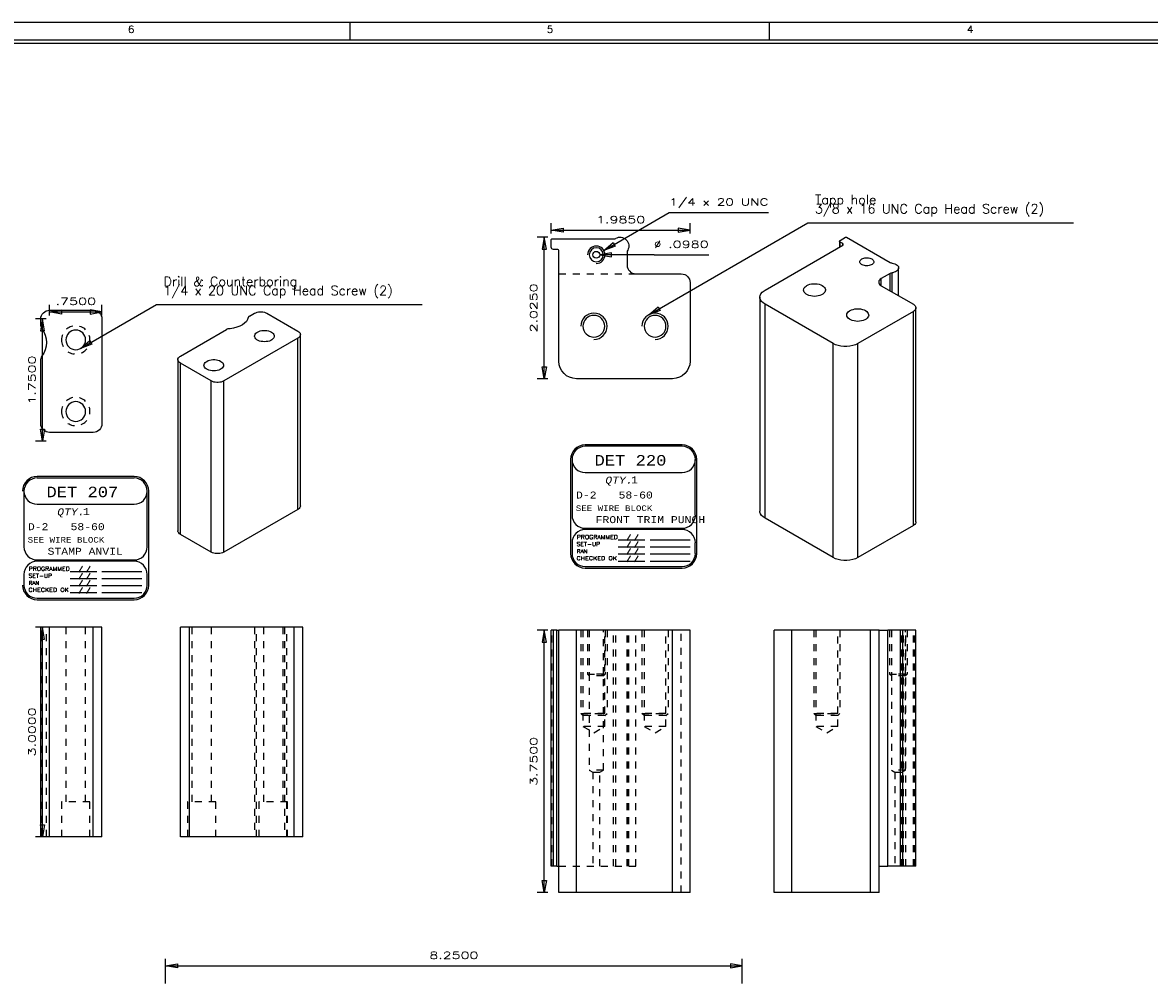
# Model space of a CAD drawing. Header units: inches. Extents: x 3 to 289, y 4 to 291.
# Tile 118 of 256: x 77 to 94, y 115 to 128. Entities that reach past the tile are written whole.
import ezdxf
from ezdxf.enums import TextEntityAlignment as Align

# ---------------------------------------------------------------- set-up
doc = ezdxf.new("R2010")
doc.units = ezdxf.units.IN
doc.header["$LTSCALE"] = 0.5
doc.header["$MEASUREMENT"] = 0
doc.linetypes.add('HIDDEN', pattern=[0.225, 0.15, -0.075])
for name, color, linetype in [('DST', 7, 'Continuous'), ('MFB', 7, 'Continuous'), ('PLOTVIEW1', 7, 'Continuous')]:
    doc.layers.add(name, color=color, linetype=linetype)
doc.styles.add('VERO0-Simplex', font='simplex_.ttf')
doc.styles.add('VERO2-Courier New', font='cour.ttf')
doc.styles.add('VERO3-RomanS', font='romans__.ttf')
doc.styles.add('VERO5-RomanD', font='romand__.ttf')
doc.styles.add('VERO8-Courier New', font='couri.ttf')

# ---------------------------------------------------------------- blocks, each defined once
blk = doc.blocks.new('ArrowheadClosed')
at = {"color": 0}
for p, q in [((0, 0), (-1, 0.176)), ((-1, 0.176), (-1, -0.176)), ((-1, -0.176), (0, 0))]:
    blk.add_line(p, q, dxfattribs=at)

msp = doc.modelspace()

# ---------------------------------------------------------------- linework, layer by layer
at = {"layer": 'DST', "color": 56, "linetype": 'Continuous'}
for p, q in [((85.056, 125.469), (85.056, 125.619)), ((87.041, 125.469), (87.041, 125.619)), ((85.056, 125.519), (87.041, 125.519)), ((85.006, 125.419), (84.856, 125.419)), ((84.956, 123.394), (84.956, 125.419)), ((77.879, 124.299), (77.879, 124.449)), ((77.879, 124.349), (78.629, 124.349)), ((78.629, 124.299), (78.629, 124.449)), ((77.829, 124.249), (77.679, 124.249)), ((77.779, 122.499), (77.779, 124.249)), ((85.006, 123.394), (84.856, 123.394)), ((77.829, 122.499), (77.679, 122.499)), ((77.829, 119.839), (77.679, 119.839)), ((77.779, 116.839), (77.779, 119.839)), ((85.006, 119.793), (84.856, 119.793)), ((84.956, 116.043), (84.956, 119.793)), ((77.829, 116.839), (77.679, 116.839)), ((85.006, 116.043), (84.856, 116.043))]:
    msp.add_line(p, q, dxfattribs=at)
at = {"layer": 'DST', "color": 9, "linetype": 'Continuous'}
for p, q in [((85.056, 125.274), (85.056, 125.384)), ((85.066, 125.394), (85.948, 125.394)), ((88.114, 124.662), (89.225, 125.303)), ((89.18, 125.36), (89.181, 125.363)), ((89.18, 125.36), (89.18, 125.277)), ((89.181, 125.359), (89.18, 125.36)), ((89.181, 125.363), (89.182, 125.366)), ((89.181, 125.356), (89.181, 125.359)), ((89.183, 125.353), (89.181, 125.356)), ((89.182, 125.366), (89.184, 125.369)), ((89.186, 125.35), (89.183, 125.353)), ((89.184, 125.369), (89.187, 125.371)), ((89.189, 125.348), (89.186, 125.35)), ((89.187, 125.371), (89.189, 125.372)), ((89.189, 125.372), (89.267, 125.417)), ((89.225, 125.327), (89.189, 125.348)), ((89.226, 125.326), (89.225, 125.327)), ((89.225, 125.303), (89.228, 125.305)), ((89.229, 125.324), (89.226, 125.326)), ((89.228, 125.305), (89.231, 125.308)), ((89.232, 125.321), (89.229, 125.324)), ((89.231, 125.308), (89.232, 125.311)), ((89.233, 125.318), (89.232, 125.321)), ((89.232, 125.311), (89.233, 125.314)), ((89.233, 125.315), (89.233, 125.318)), ((89.233, 125.314), (89.233, 125.315)), ((89.267, 125.417), (89.268, 125.418)), ((89.268, 125.418), (89.27, 125.418)), ((89.27, 125.418), (89.271, 125.419)), ((89.271, 125.419), (89.273, 125.419)), ((89.273, 125.419), (89.275, 125.419)), ((89.275, 125.419), (89.277, 125.419)), ((89.277, 125.419), (89.278, 125.418)), ((89.278, 125.418), (89.28, 125.418)), ((89.28, 125.418), (89.281, 125.417)), ((89.281, 125.417), (89.904, 125.057)), ((85.136, 125.244), (85.086, 125.244)), ((85.166, 123.644), (85.166, 125.214)), ((86.141, 125.2), (86.141, 125.019)), ((89.483, 125.095), (89.493, 125.103)), ((89.493, 125.103), (89.499, 125.107)), ((89.499, 125.107), (89.512, 125.113)), ((89.512, 125.113), (89.527, 125.118)), ((89.527, 125.118), (89.544, 125.122)), ((89.544, 125.122), (89.561, 125.124)), ((89.561, 125.124), (89.578, 125.124)), ((89.578, 125.124), (89.596, 125.122)), ((89.596, 125.122), (89.612, 125.118)), ((89.612, 125.118), (89.627, 125.113)), ((89.627, 125.113), (89.641, 125.107)), ((89.641, 125.107), (89.652, 125.099)), ((89.652, 125.099), (89.661, 125.09)), ((89.469, 125.066), (89.471, 125.076)), ((89.471, 125.056), (89.469, 125.066)), ((89.471, 125.076), (89.475, 125.086)), ((89.475, 125.046), (89.471, 125.056)), ((89.475, 125.086), (89.483, 125.095)), ((89.483, 125.037), (89.475, 125.046)), ((89.493, 125.029), (89.483, 125.037)), ((89.505, 125.021), (89.493, 125.029)), ((89.519, 125.016), (89.505, 125.021)), ((89.535, 125.011), (89.519, 125.016)), ((89.552, 125.009), (89.535, 125.011)), ((89.57, 125.008), (89.552, 125.009)), ((89.587, 125.009), (89.57, 125.008)), ((89.604, 125.011), (89.587, 125.009)), ((89.62, 125.016), (89.604, 125.011)), ((89.634, 125.021), (89.62, 125.016)), ((89.647, 125.029), (89.634, 125.021)), ((89.657, 125.037), (89.647, 125.029)), ((89.664, 125.046), (89.657, 125.037)), ((89.661, 125.09), (89.667, 125.081)), ((89.669, 125.056), (89.664, 125.046)), ((89.667, 125.081), (89.67, 125.071)), ((89.67, 125.066), (89.669, 125.056)), ((89.67, 125.071), (89.67, 125.066)), ((89.904, 125.057), (89.913, 125.053)), ((89.913, 125.053), (89.922, 125.05)), ((89.922, 125.05), (89.932, 125.048)), ((89.932, 125.048), (89.953, 125.044)), ((89.953, 125.044), (89.972, 125.037)), ((89.972, 125.037), (89.988, 125.029)), ((89.988, 125.029), (90.002, 125.02)), ((90.008, 124.942), (89.996, 124.932)), ((90.002, 125.02), (90.013, 125.009)), ((90.017, 124.954), (90.008, 124.942)), ((90.013, 125.009), (90.021, 124.997)), ((90.023, 124.966), (90.017, 124.954)), ((90.021, 124.997), (90.024, 124.985)), ((90.025, 124.978), (90.023, 124.966)), ((90.024, 124.985), (90.025, 124.978)), ((90.025, 124.58), (90.025, 124.978)), ((86.266, 124.894), (86.916, 124.894)), ((89.744, 124.793), (89.74, 124.78)), ((89.74, 124.78), (89.74, 124.774)), ((89.751, 124.805), (89.744, 124.793)), ((89.762, 124.816), (89.751, 124.805)), ((89.776, 124.825), (89.762, 124.816)), ((89.904, 124.899), (89.776, 124.825)), ((89.913, 124.903), (89.904, 124.899)), ((89.922, 124.906), (89.913, 124.903)), ((89.932, 124.909), (89.922, 124.906)), ((89.943, 124.91), (89.932, 124.909)), ((89.962, 124.916), (89.943, 124.91)), ((89.98, 124.923), (89.962, 124.916)), ((89.996, 124.932), (89.98, 124.923)), ((87.041, 124.769), (87.041, 123.644)), ((88.056, 124.609), (88.075, 124.632)), ((88.075, 124.632), (88.1, 124.653)), ((88.1, 124.653), (88.114, 124.662)), ((88.665, 124.662), (88.668, 124.678)), ((88.668, 124.646), (88.665, 124.662)), ((88.668, 124.678), (88.675, 124.693)), ((88.675, 124.631), (88.668, 124.646)), ((88.675, 124.693), (88.686, 124.707)), ((88.686, 124.617), (88.675, 124.631)), ((88.686, 124.707), (88.702, 124.72)), ((88.702, 124.604), (88.686, 124.617)), ((88.702, 124.72), (88.711, 124.726)), ((88.711, 124.726), (88.732, 124.736)), ((88.732, 124.736), (88.756, 124.744)), ((88.756, 124.744), (88.781, 124.749)), ((88.781, 124.749), (88.808, 124.752)), ((88.808, 124.752), (88.835, 124.752)), ((88.835, 124.752), (88.862, 124.749)), ((88.862, 124.749), (88.888, 124.744)), ((88.888, 124.744), (88.911, 124.736)), ((88.911, 124.736), (88.932, 124.726)), ((88.932, 124.726), (88.95, 124.714)), ((88.957, 124.617), (88.941, 124.604)), ((88.95, 124.714), (88.963, 124.7)), ((88.968, 124.631), (88.957, 124.617)), ((88.963, 124.7), (88.972, 124.685)), ((88.975, 124.646), (88.968, 124.631)), ((88.972, 124.685), (88.977, 124.67)), ((88.978, 124.662), (88.975, 124.646)), ((88.977, 124.67), (88.978, 124.662)), ((89.74, 124.774), (89.741, 124.762)), ((89.741, 124.762), (89.747, 124.75)), ((89.747, 124.75), (89.756, 124.738)), ((89.756, 124.738), (89.769, 124.728)), ((89.769, 124.728), (89.776, 124.723)), ((89.776, 124.723), (90.236, 124.458)), ((88.041, 124.56), (88.045, 124.585)), ((88.041, 124.56), (88.041, 121.498)), ((88.042, 124.547), (88.041, 124.56)), ((88.05, 124.523), (88.042, 124.547)), ((88.045, 124.585), (88.056, 124.609)), ((88.065, 124.499), (88.05, 124.523)), ((88.086, 124.477), (88.065, 124.499)), ((88.114, 124.458), (88.086, 124.477)), ((89.087, 123.896), (88.114, 124.458)), ((88.721, 124.593), (88.702, 124.604)), ((88.743, 124.584), (88.721, 124.593)), ((88.768, 124.577), (88.743, 124.584)), ((88.794, 124.573), (88.768, 124.577)), ((88.822, 124.572), (88.794, 124.573)), ((88.849, 124.573), (88.822, 124.572)), ((88.875, 124.577), (88.849, 124.573)), ((88.9, 124.584), (88.875, 124.577)), ((88.922, 124.593), (88.9, 124.584)), ((88.941, 124.604), (88.922, 124.593)), ((90.236, 124.458), (90.25, 124.448)), ((77.879, 124.374), (78.504, 124.374)), ((80.737, 124.287), (80.812, 124.33)), ((80.812, 124.33), (80.828, 124.338)), ((80.828, 124.338), (80.847, 124.344)), ((80.847, 124.344), (80.868, 124.349)), ((80.868, 124.349), (80.889, 124.351)), ((80.889, 124.351), (80.911, 124.351)), ((80.911, 124.351), (80.932, 124.349)), ((80.932, 124.349), (80.953, 124.344)), ((80.953, 124.344), (80.972, 124.338)), ((80.972, 124.338), (80.988, 124.33)), ((80.988, 124.33), (81.43, 124.075)), ((89.284, 124.305), (89.286, 124.32)), ((89.286, 124.289), (89.284, 124.305)), ((89.286, 124.32), (89.293, 124.336)), ((89.293, 124.336), (89.305, 124.35)), ((89.305, 124.35), (89.321, 124.363)), ((89.321, 124.363), (89.33, 124.368)), ((89.33, 124.368), (89.351, 124.379)), ((89.351, 124.379), (89.374, 124.386)), ((89.374, 124.386), (89.4, 124.392)), ((89.4, 124.392), (89.427, 124.395)), ((89.427, 124.395), (89.454, 124.395)), ((90.236, 124.356), (89.44, 123.896)), ((89.454, 124.395), (89.481, 124.392)), ((89.481, 124.392), (89.506, 124.386)), ((89.506, 124.386), (89.53, 124.379)), ((89.53, 124.379), (89.551, 124.368)), ((89.551, 124.368), (89.568, 124.356)), ((89.568, 124.356), (89.582, 124.343)), ((89.582, 124.343), (89.591, 124.328)), ((89.591, 124.328), (89.596, 124.313)), ((89.597, 124.305), (89.594, 124.289)), ((89.596, 124.313), (89.597, 124.305)), ((90.243, 124.36), (90.236, 124.356)), ((90.256, 124.371), (90.243, 124.36)), ((90.25, 124.448), (90.261, 124.437)), ((90.265, 124.382), (90.256, 124.371)), ((90.261, 124.437), (90.268, 124.425)), ((90.27, 124.394), (90.265, 124.382)), ((90.268, 124.425), (90.272, 124.413)), ((90.272, 124.407), (90.27, 124.394)), ((90.272, 124.413), (90.272, 124.407)), ((90.272, 121.345), (90.272, 124.407)), ((77.754, 124.143), (77.754, 124.249)), ((78.629, 124.249), (78.629, 122.749)), ((80.601, 124.145), (80.558, 124.129)), ((80.638, 124.165), (80.601, 124.145)), ((80.67, 124.188), (80.638, 124.165)), ((80.695, 124.213), (80.67, 124.188)), ((80.712, 124.241), (80.695, 124.213)), ((80.722, 124.27), (80.712, 124.241)), ((80.724, 124.274), (80.722, 124.27)), ((80.727, 124.279), (80.724, 124.274)), ((80.731, 124.283), (80.727, 124.279)), ((80.737, 124.287), (80.731, 124.283)), ((89.293, 124.274), (89.286, 124.289)), ((89.305, 124.26), (89.293, 124.274)), ((89.321, 124.247), (89.305, 124.26)), ((89.34, 124.236), (89.321, 124.247)), ((89.362, 124.227), (89.34, 124.236)), ((89.387, 124.22), (89.362, 124.227)), ((89.413, 124.216), (89.387, 124.22)), ((89.44, 124.214), (89.413, 124.216)), ((89.467, 124.216), (89.44, 124.214)), ((89.494, 124.22), (89.467, 124.216)), ((89.518, 124.227), (89.494, 124.22)), ((89.541, 124.236), (89.518, 124.227)), ((89.56, 124.247), (89.541, 124.236)), ((89.576, 124.26), (89.56, 124.247)), ((89.587, 124.274), (89.576, 124.26)), ((89.594, 124.289), (89.587, 124.274)), ((79.751, 123.718), (80.409, 124.098)), ((81.43, 123.973), (80.37, 123.361)), ((80.415, 124.1), (80.409, 124.098)), ((80.422, 124.103), (80.415, 124.1)), ((80.43, 124.105), (80.422, 124.103)), ((80.439, 124.106), (80.43, 124.105)), ((80.463, 124.108), (80.439, 124.106)), ((80.512, 124.116), (80.463, 124.108)), ((80.558, 124.129), (80.512, 124.116)), ((80.812, 124.004), (80.815, 124.018)), ((80.815, 123.989), (80.812, 124.004)), ((80.815, 124.018), (80.821, 124.031)), ((80.821, 123.976), (80.815, 123.989)), ((80.821, 124.031), (80.831, 124.044)), ((80.831, 123.963), (80.821, 123.976)), ((80.831, 124.044), (80.845, 124.056)), ((80.845, 124.056), (80.854, 124.061)), ((80.854, 124.061), (80.872, 124.07)), ((80.872, 124.07), (80.894, 124.077)), ((80.894, 124.077), (80.917, 124.082)), ((80.917, 124.082), (80.941, 124.084)), ((80.941, 124.084), (80.965, 124.084)), ((80.965, 124.084), (80.989, 124.082)), ((80.989, 124.082), (81.012, 124.077)), ((81.012, 124.077), (81.034, 124.07)), ((81.034, 124.07), (81.052, 124.061)), ((81.052, 124.061), (81.068, 124.05)), ((81.068, 124.05), (81.08, 124.038)), ((81.085, 123.976), (81.075, 123.963)), ((81.08, 124.038), (81.089, 124.025)), ((81.092, 123.989), (81.085, 123.976)), ((81.089, 124.025), (81.093, 124.011)), ((81.094, 124.004), (81.092, 123.989)), ((81.093, 124.011), (81.094, 124.004)), ((81.43, 124.075), (81.444, 124.065)), ((81.438, 123.978), (81.43, 123.973)), ((81.45, 123.988), (81.438, 123.978)), ((81.444, 124.065), (81.455, 124.054)), ((81.459, 123.999), (81.45, 123.988)), ((81.455, 124.054), (81.463, 124.043)), ((81.465, 124.011), (81.459, 123.999)), ((81.463, 124.043), (81.466, 124.03)), ((81.467, 124.024), (81.465, 124.011)), ((81.466, 124.03), (81.467, 124.024)), ((81.467, 121.574), (81.467, 124.024)), ((80.845, 123.951), (80.831, 123.963)), ((80.863, 123.941), (80.845, 123.951)), ((80.883, 123.933), (80.863, 123.941)), ((80.905, 123.927), (80.883, 123.933)), ((80.929, 123.924), (80.905, 123.927)), ((80.953, 123.922), (80.929, 123.924)), ((80.977, 123.924), (80.953, 123.922)), ((81.001, 123.927), (80.977, 123.924)), ((81.023, 123.933), (81.001, 123.927)), ((81.043, 123.941), (81.023, 123.933)), ((81.061, 123.951), (81.043, 123.941)), ((81.075, 123.963), (81.061, 123.951)), ((89.12, 123.88), (89.087, 123.896)), ((89.158, 123.868), (89.12, 123.88)), ((89.199, 123.859), (89.158, 123.868)), ((89.242, 123.855), (89.199, 123.859)), ((89.285, 123.855), (89.242, 123.855)), ((89.328, 123.859), (89.285, 123.855)), ((89.369, 123.868), (89.328, 123.859)), ((89.407, 123.88), (89.369, 123.868)), ((89.44, 123.896), (89.407, 123.88)), ((77.754, 122.749), (77.754, 123.68)), ((79.714, 123.667), (79.716, 123.679)), ((79.714, 123.667), (79.714, 121.217)), ((79.715, 123.66), (79.714, 123.667)), ((79.719, 123.648), (79.715, 123.66)), ((79.716, 123.679), (79.722, 123.691)), ((79.726, 123.636), (79.719, 123.648)), ((79.722, 123.691), (79.731, 123.703)), ((79.731, 123.703), (79.744, 123.713)), ((79.744, 123.713), (79.751, 123.718)), ((80.129, 123.642), (80.148, 123.652)), ((80.148, 123.652), (80.169, 123.659)), ((80.169, 123.659), (80.192, 123.663)), ((80.192, 123.663), (80.216, 123.666)), ((80.216, 123.666), (80.241, 123.666)), ((80.241, 123.666), (80.265, 123.663)), ((80.265, 123.663), (80.288, 123.659)), ((80.288, 123.659), (80.309, 123.652)), ((80.309, 123.652), (80.328, 123.642)), ((79.737, 123.625), (79.726, 123.636)), ((79.751, 123.616), (79.737, 123.625)), ((80.193, 123.361), (79.751, 123.616)), ((80.088, 123.585), (80.09, 123.599)), ((80.09, 123.571), (80.088, 123.585)), ((80.09, 123.599), (80.096, 123.613)), ((80.096, 123.557), (80.09, 123.571)), ((80.096, 123.613), (80.106, 123.626)), ((80.106, 123.544), (80.096, 123.557)), ((80.106, 123.626), (80.121, 123.637)), ((80.121, 123.533), (80.106, 123.544)), ((80.121, 123.637), (80.129, 123.642)), ((80.138, 123.523), (80.121, 123.533)), ((80.158, 123.515), (80.138, 123.523)), ((80.18, 123.509), (80.158, 123.515)), ((80.204, 123.505), (80.18, 123.509)), ((80.228, 123.504), (80.204, 123.505)), ((80.253, 123.505), (80.228, 123.504)), ((80.276, 123.509), (80.253, 123.505)), ((80.299, 123.515), (80.276, 123.509)), ((80.319, 123.523), (80.299, 123.515)), ((80.336, 123.533), (80.319, 123.523)), ((80.328, 123.642), (80.343, 123.632)), ((80.35, 123.544), (80.336, 123.533)), ((80.343, 123.632), (80.356, 123.619)), ((80.36, 123.557), (80.35, 123.544)), ((80.356, 123.619), (80.364, 123.606)), ((80.367, 123.571), (80.36, 123.557)), ((80.364, 123.606), (80.368, 123.592)), ((80.369, 123.585), (80.367, 123.571)), ((80.368, 123.592), (80.369, 123.585)), ((80.21, 123.352), (80.193, 123.361)), ((80.228, 123.346), (80.21, 123.352)), ((80.249, 123.342), (80.228, 123.346)), ((80.27, 123.34), (80.249, 123.342)), ((80.292, 123.34), (80.27, 123.34)), ((80.314, 123.342), (80.292, 123.34)), ((80.334, 123.346), (80.314, 123.342)), ((80.353, 123.352), (80.334, 123.346)), ((80.37, 123.361), (80.353, 123.352)), ((86.791, 123.394), (85.416, 123.394)), ((78.504, 122.624), (77.879, 122.624)), ((81.465, 121.562), (81.459, 121.55)), ((81.467, 121.574), (81.465, 121.562)), ((81.43, 121.523), (80.37, 120.911)), ((81.438, 121.528), (81.43, 121.523)), ((81.45, 121.538), (81.438, 121.528)), ((81.459, 121.55), (81.45, 121.538)), ((88.042, 121.485), (88.041, 121.498)), ((88.05, 121.461), (88.042, 121.485)), ((88.065, 121.437), (88.05, 121.461)), ((88.086, 121.415), (88.065, 121.437)), ((88.114, 121.396), (88.086, 121.415)), ((89.087, 120.835), (88.114, 121.396)), ((90.236, 121.294), (89.44, 120.835)), ((90.243, 121.299), (90.236, 121.294)), ((90.256, 121.309), (90.243, 121.299)), ((90.265, 121.32), (90.256, 121.309)), ((90.27, 121.332), (90.265, 121.32)), ((90.272, 121.345), (90.27, 121.332)), ((79.715, 121.211), (79.714, 121.217)), ((79.719, 121.199), (79.715, 121.211)), ((79.726, 121.187), (79.719, 121.199)), ((79.737, 121.176), (79.726, 121.187)), ((79.751, 121.166), (79.737, 121.176)), ((80.193, 120.911), (79.751, 121.166)), ((80.21, 120.903), (80.193, 120.911)), ((80.37, 120.911), (80.353, 120.903)), ((80.228, 120.897), (80.21, 120.903)), ((80.249, 120.892), (80.228, 120.897)), ((80.27, 120.89), (80.249, 120.892)), ((80.292, 120.89), (80.27, 120.89)), ((80.314, 120.892), (80.292, 120.89)), ((80.334, 120.897), (80.314, 120.892)), ((80.353, 120.903), (80.334, 120.897)), ((89.12, 120.818), (89.087, 120.835)), ((89.158, 120.806), (89.12, 120.818)), ((89.199, 120.797), (89.158, 120.806)), ((89.242, 120.793), (89.199, 120.797)), ((89.285, 120.793), (89.242, 120.793)), ((89.328, 120.797), (89.285, 120.793)), ((89.369, 120.806), (89.328, 120.797)), ((89.407, 120.818), (89.369, 120.806)), ((89.44, 120.835), (89.407, 120.818)), ((77.754, 116.839), (77.754, 119.839)), ((77.879, 119.839), (77.754, 119.839)), ((78.504, 119.839), (77.879, 119.839)), ((78.629, 119.839), (78.504, 119.839)), ((78.629, 116.839), (78.629, 119.839)), ((79.754, 116.839), (79.754, 119.839)), ((79.879, 119.839), (79.754, 119.839)), ((81.379, 119.839), (79.879, 119.839)), ((81.504, 119.839), (81.379, 119.839)), ((81.504, 116.839), (81.504, 119.839)), ((85.056, 116.418), (85.056, 119.793)), ((85.086, 119.793), (85.056, 119.793)), ((85.136, 119.793), (85.086, 119.793)), ((85.136, 119.793), (85.166, 119.793)), ((85.166, 116.043), (85.166, 119.793)), ((85.416, 119.793), (85.166, 119.793)), ((86.791, 119.793), (85.416, 119.793)), ((87.041, 119.793), (86.791, 119.793)), ((87.041, 116.043), (87.041, 119.793)), ((88.247, 116.043), (88.247, 119.793)), ((88.497, 119.793), (88.247, 119.793)), ((89.622, 119.793), (88.497, 119.793)), ((89.747, 119.793), (89.622, 119.793)), ((89.747, 116.043), (89.747, 119.793)), ((89.747, 119.793), (89.872, 119.793)), ((90.054, 119.793), (89.872, 119.793)), ((90.085, 119.793), (90.054, 119.793)), ((90.272, 119.793), (90.085, 119.793)), ((90.272, 116.418), (90.272, 119.793)), ((77.879, 116.839), (77.754, 116.839)), ((78.504, 116.839), (77.879, 116.839)), ((78.629, 116.839), (78.504, 116.839)), ((79.879, 116.839), (79.754, 116.839)), ((81.379, 116.839), (79.879, 116.839)), ((81.504, 116.839), (81.379, 116.839)), ((85.086, 116.418), (85.056, 116.418)), ((85.136, 116.418), (85.086, 116.418)), ((85.136, 116.418), (85.166, 116.418)), ((89.747, 116.418), (89.872, 116.418)), ((90.054, 116.418), (89.872, 116.418)), ((90.085, 116.418), (90.054, 116.418)), ((90.272, 116.418), (90.085, 116.418)), ((85.416, 116.043), (85.166, 116.043)), ((86.791, 116.043), (85.416, 116.043)), ((87.041, 116.043), (86.791, 116.043)), ((88.497, 116.043), (88.247, 116.043)), ((89.622, 116.043), (88.497, 116.043)), ((89.747, 116.043), (89.622, 116.043))]:
    msp.add_line(p, q, dxfattribs=at)
at = {"layer": 'DST', "color": 4, "linetype": 'Continuous'}
for p, q in [((89.189, 125.282), (89.189, 125.348)), ((89.225, 125.303), (89.225, 125.327)), ((89.776, 124.723), (89.776, 124.825)), ((89.904, 124.649), (89.904, 124.899)), ((89.932, 124.633), (89.932, 124.909)), ((88.114, 121.396), (88.114, 124.458)), ((90.236, 121.294), (90.236, 124.356)), ((81.43, 121.523), (81.43, 123.973)), ((89.087, 120.835), (89.087, 123.896)), ((89.44, 120.835), (89.44, 123.896)), ((79.751, 121.166), (79.751, 123.616)), ((80.193, 120.911), (80.193, 123.361)), ((80.37, 120.911), (80.37, 123.361)), ((77.879, 116.839), (77.879, 119.839)), ((78.504, 116.839), (78.504, 119.839)), ((79.879, 116.839), (79.879, 119.839)), ((81.379, 116.839), (81.379, 119.839)), ((85.086, 116.418), (85.086, 119.793)), ((85.136, 116.418), (85.136, 119.793)), ((85.416, 116.043), (85.416, 119.793)), ((86.791, 116.043), (86.791, 119.793)), ((88.497, 116.043), (88.497, 119.793)), ((89.622, 116.043), (89.622, 119.793)), ((89.872, 116.418), (89.872, 119.793)), ((90.054, 116.418), (90.054, 119.793)), ((90.085, 116.418), (90.085, 119.793))]:
    msp.add_line(p, q, dxfattribs=at)
at = {"layer": 'DST', "color": 254, "linetype": 'HIDDEN'}
for p, q in [((85.166, 124.894), (86.266, 124.894)), ((77.764, 116.839), (77.764, 119.839)), ((77.834, 116.839), (77.834, 119.839)), ((78.113, 119.839), (78.113, 117.339)), ((78.394, 117.339), (78.394, 119.839)), ((79.913, 119.839), (79.913, 117.339)), ((80.194, 117.339), (80.194, 119.839)), ((80.81, 119.839), (80.81, 116.839)), ((80.84, 116.839), (80.84, 119.839)), ((80.938, 119.839), (80.938, 117.339)), ((81.219, 117.339), (81.219, 119.839)), ((81.242, 119.839), (81.242, 116.839)), ((81.273, 116.839), (81.273, 119.839)), ((85.066, 116.418), (85.066, 119.793)), ((85.479, 119.793), (85.479, 118.605)), ((85.51, 119.793), (85.51, 118.605)), ((85.575, 119.793), (85.575, 119.168)), ((85.6, 119.793), (85.6, 119.168)), ((85.801, 119.168), (85.801, 119.793)), ((85.822, 118.605), (85.822, 119.793)), ((85.825, 119.793), (85.825, 119.168)), ((85.854, 119.793), (85.854, 118.605)), ((85.948, 116.418), (85.948, 119.793)), ((85.979, 116.418), (85.979, 119.793)), ((86.141, 116.418), (86.141, 119.793)), ((86.15, 116.418), (86.15, 119.793)), ((86.166, 116.418), (86.166, 119.793)), ((86.266, 116.418), (86.266, 119.793)), ((86.354, 119.793), (86.354, 118.605)), ((86.385, 119.793), (86.385, 118.605)), ((86.697, 118.605), (86.697, 119.793)), ((86.729, 119.793), (86.729, 118.605)), ((86.916, 116.043), (86.916, 119.793)), ((88.81, 119.793), (88.81, 118.605)), ((88.841, 119.793), (88.841, 118.605)), ((89.154, 118.605), (89.154, 119.793)), ((89.185, 119.793), (89.185, 118.605)), ((89.896, 119.793), (89.896, 119.168)), ((89.921, 119.793), (89.921, 119.168)), ((90.067, 116.418), (90.067, 119.793)), ((90.097, 116.418), (90.097, 119.793)), ((90.122, 119.168), (90.122, 119.793)), ((90.127, 116.418), (90.127, 119.793)), ((90.146, 119.793), (90.146, 119.168)), ((90.237, 116.418), (90.237, 119.793)), ((90.247, 116.418), (90.247, 119.793)), ((90.256, 116.418), (90.256, 119.793)), ((85.575, 119.168), (85.825, 119.168)), ((85.6, 119.143), (85.575, 119.168)), ((85.801, 119.168), (85.6, 119.168)), ((85.6, 119.168), (85.6, 117.793)), ((85.801, 119.143), (85.6, 119.143)), ((85.801, 117.793), (85.801, 119.168)), ((85.801, 119.143), (85.825, 119.168)), ((89.896, 119.168), (90.146, 119.168)), ((89.921, 119.143), (89.896, 119.168)), ((90.122, 119.168), (89.921, 119.168)), ((89.921, 119.168), (89.921, 117.793)), ((90.122, 119.143), (89.921, 119.143)), ((90.122, 117.793), (90.122, 119.168)), ((90.122, 119.143), (90.146, 119.168)), ((85.479, 118.605), (85.854, 118.605)), ((85.51, 118.574), (85.479, 118.605)), ((85.822, 118.605), (85.51, 118.605)), ((85.51, 118.605), (85.51, 118.418)), ((85.822, 118.574), (85.51, 118.574)), ((85.822, 118.418), (85.822, 118.605)), ((85.822, 118.574), (85.854, 118.605)), ((86.354, 118.605), (86.729, 118.605)), ((86.385, 118.574), (86.354, 118.605)), ((86.697, 118.605), (86.385, 118.605)), ((86.385, 118.605), (86.385, 118.418)), ((86.697, 118.574), (86.385, 118.574)), ((86.697, 118.418), (86.697, 118.605)), ((86.697, 118.574), (86.729, 118.605)), ((88.81, 118.605), (89.185, 118.605)), ((88.841, 118.574), (88.81, 118.605)), ((89.154, 118.605), (88.841, 118.605)), ((88.841, 118.605), (88.841, 118.418)), ((89.154, 118.574), (88.841, 118.574)), ((89.154, 118.418), (89.154, 118.605)), ((89.154, 118.574), (89.185, 118.605)), ((85.822, 118.418), (85.51, 118.418)), ((85.51, 118.418), (85.666, 118.328)), ((85.666, 118.328), (85.822, 118.418)), ((86.697, 118.418), (86.385, 118.418)), ((86.385, 118.418), (86.541, 118.328)), ((86.541, 118.328), (86.697, 118.418)), ((89.154, 118.418), (88.841, 118.418)), ((88.841, 118.418), (88.997, 118.328)), ((88.997, 118.328), (89.154, 118.418)), ((85.801, 117.793), (85.6, 117.793)), ((85.6, 117.793), (85.651, 117.763)), ((85.651, 117.763), (85.749, 117.763)), ((85.651, 117.763), (85.651, 116.418)), ((85.749, 117.763), (85.801, 117.793)), ((85.749, 116.418), (85.749, 117.763)), ((90.122, 117.793), (89.921, 117.793)), ((89.921, 117.793), (89.972, 117.763)), ((89.972, 117.763), (90.07, 117.763)), ((89.972, 117.763), (89.972, 116.418)), ((90.07, 117.763), (90.122, 117.793)), ((90.07, 116.418), (90.07, 117.763)), ((78.05, 117.339), (78.05, 116.839)), ((78.457, 117.339), (78.05, 117.339)), ((78.457, 116.839), (78.457, 117.339)), ((80.257, 117.339), (79.85, 117.339)), ((79.85, 117.339), (79.85, 116.839)), ((80.257, 116.839), (80.257, 117.339)), ((81.282, 117.339), (80.875, 117.339)), ((80.875, 117.339), (80.875, 116.839)), ((81.282, 116.839), (81.282, 117.339)), ((85.166, 116.418), (86.266, 116.418))]:
    msp.add_line(p, q, dxfattribs=at)
at = {"layer": 'DST', "color": 9, "linetype": 'Continuous', "extrusion": (0, 0, -1)}
for centre, radius in [((-85.7, 125.167), 0.1), ((-85.666, 124.144), 0.156), ((-86.541, 124.144), 0.156), ((-78.254, 123.949), 0.141), ((-78.254, 122.924), 0.141)]:
    msp.add_circle(centre, radius, dxfattribs=at)
at = {"layer": 'DST', "color": 9, "linetype": 'Continuous'}
msp.add_circle((85.7, 125.167), 0.049, dxfattribs=at)
at = {"layer": 'DST', "color": 254, "linetype": 'HIDDEN', "extrusion": (0, 0, -1)}
for centre in [(-78.254, 123.949), (-78.254, 122.924)]:
    msp.add_circle(centre, 0.203, dxfattribs=at)
at = {"layer": 'DST', "color": 9, "linetype": 'Continuous', "extrusion": (0, 0, -1)}
for centre, radius, start, end in [((-86.041, 125.294), 0.125, 60.0736, 209.9264), ((-85.066, 125.384), 0.01, 0, 90), ((-85.086, 125.274), 0.03, 270, 0), ((-86.916, 124.769), 0.125, 90, 180), ((-77.879, 124.249), 0.125, 0, 90), ((-78.504, 124.249), 0.125, 90, 180), ((-77.509, 123.911), 0.325, 141.8751, 218.1249), ((-85.416, 123.644), 0.25, 270, 0), ((-86.791, 123.644), 0.25, 180, 270), ((-77.879, 122.749), 0.125, 270, 0), ((-78.504, 122.749), 0.125, 180, 270)]:
    msp.add_arc(centre, radius, start, end, dxfattribs=at)
at = {"layer": 'DST', "color": 2, "linetype": 'Continuous'}
for centre, radius in [((85.7, 125.167), 0.125), ((85.666, 124.144), 0.188), ((86.541, 124.144), 0.188)]:
    msp.add_arc(centre, radius, 270, 180, dxfattribs=at)
at = {"layer": 'DST', "color": 9, "linetype": 'Continuous'}
for centre, radius, start, end in [((85.948, 125.456), 0.0625, 270, 299.9264), ((85.136, 125.214), 0.03, 0, 90), ((86.204, 125.2), 0.0625, 150.0736, 180), ((86.266, 125.019), 0.125, 180, 270), ((77.804, 124.143), 0.05, 180, 218.1249), ((77.804, 123.68), 0.05, 141.8751, 180)]:
    msp.add_arc(centre, radius, start, end, dxfattribs=at)
at = {"layer": 'MFB', "color": 56, "linetype": 'Continuous'}
for p, q in [((85.809, 125.23), (86.744, 125.77)), ((86.744, 125.77), (88.164, 125.77)), ((86.453, 124.309), (88.728, 125.623)), ((88.728, 125.623), (92.528, 125.623)), ((86.528, 125.167), (85.749, 125.167)), ((86.528, 125.167), (87.308, 125.167)), ((78.323, 123.827), (79.409, 124.453)), ((79.409, 124.453), (83.209, 124.453)), ((79.538, 114.74), (79.538, 115.092)), ((79.538, 114.992), (87.788, 114.992)), ((87.788, 114.74), (87.788, 115.092))]:
    msp.add_line(p, q, dxfattribs=at)
at = {"layer": 'PLOTVIEW1', "color": 97, "linetype": 'Continuous'}
for p, q in [((111.175, 128.49), (65.175, 128.49)), ((82.175, 128.49), (82.175, 128.24)), ((88.175, 128.49), (88.175, 128.24)), ((111.175, 128.24), (65.175, 128.24)), ((111.175, 128.19), (65.175, 128.19))]:
    msp.add_line(p, q, dxfattribs=at)
at = {"layer": 'PLOTVIEW1', "color": 7, "linetype": 'Continuous'}
for p, q in [((86.929, 122.447), (85.541, 122.447)), ((86.929, 122.426), (85.541, 122.426)), ((85.333, 122.238), (85.333, 120.893)), ((85.354, 122.238), (85.354, 121.441)), ((87.116, 121.441), (87.116, 122.238)), ((87.137, 120.893), (87.137, 122.238)), ((85.541, 122.051), (86.929, 122.051)), ((79.088, 121.993), (77.701, 121.993)), ((79.088, 121.972), (77.701, 121.972)), ((77.513, 121.785), (77.513, 120.988)), ((79.276, 120.988), (79.276, 121.785)), ((79.297, 120.44), (79.297, 121.785)), ((77.701, 121.597), (79.088, 121.597)), ((85.541, 121.254), (86.929, 121.254)), ((86.929, 121.235), (85.541, 121.235)), ((86.013, 121.088), (86.394, 121.088)), ((86.47, 121.088), (87.041, 121.088)), ((85.354, 121.047), (85.354, 120.893)), ((86.013, 120.987), (86.394, 120.987)), ((86.47, 120.987), (87.041, 120.987)), ((87.116, 120.893), (87.116, 121.047)), ((77.701, 120.801), (79.088, 120.801)), ((79.088, 120.782), (77.701, 120.782)), ((86.013, 120.886), (86.394, 120.886)), ((86.013, 120.785), (86.394, 120.785)), ((86.47, 120.886), (87.041, 120.886)), ((86.47, 120.785), (87.041, 120.785)), ((77.513, 120.594), (77.513, 120.44)), ((78.172, 120.635), (78.554, 120.635)), ((78.629, 120.635), (79.2, 120.635)), ((79.276, 120.44), (79.276, 120.594)), ((85.541, 120.705), (86.929, 120.705)), ((85.541, 120.684), (86.929, 120.684)), ((78.172, 120.534), (78.554, 120.534)), ((78.172, 120.433), (78.554, 120.433)), ((78.629, 120.534), (79.2, 120.534)), ((78.629, 120.433), (79.2, 120.433)), ((78.172, 120.332), (78.554, 120.332)), ((78.629, 120.332), (79.2, 120.332)), ((77.701, 120.252), (79.088, 120.252)), ((77.701, 120.231), (79.088, 120.231))]:
    msp.add_line(p, q, dxfattribs=at)
for centre, radius, start, end in [((85.541, 122.238), 0.209, 90, 180), ((85.541, 122.238), 0.188, 90, 180), ((85.541, 122.238), 0.188, 90, 270), ((86.929, 122.238), 0.209, 0, 90), ((86.929, 122.238), 0.188, 0, 90), ((86.929, 122.238), 0.188, 270, 90), ((77.701, 121.785), 0.209, 90, 180), ((77.701, 121.785), 0.188, 90, 180), ((77.701, 121.785), 0.188, 90, 270), ((79.088, 121.785), 0.209, 0, 90), ((79.088, 121.785), 0.188, 0, 90), ((79.088, 121.785), 0.188, 270, 90), ((85.541, 121.441), 0.188, 180, 270), ((86.929, 121.441), 0.188, 270, 0), ((85.541, 121.047), 0.188, 90, 180), ((86.929, 121.047), 0.188, 0, 90), ((77.701, 120.988), 0.188, 180, 270), ((79.088, 120.988), 0.188, 270, 0), ((77.701, 120.594), 0.188, 90, 180), ((79.088, 120.594), 0.188, 0, 90), ((85.541, 120.893), 0.209, 180, 270), ((85.541, 120.893), 0.188, 180, 270), ((86.929, 120.893), 0.188, 270, 0), ((86.929, 120.893), 0.209, 270, 0), ((77.701, 120.44), 0.209, 180, 270), ((77.701, 120.44), 0.188, 180, 270), ((79.088, 120.44), 0.188, 270, 0), ((79.088, 120.44), 0.209, 270, 0)]:
    msp.add_arc(centre, radius, start, end, dxfattribs=at)

# ---------------------------------------------------------------- block references
at = {"layer": 'DST', "color": 56, "linetype": 'Continuous', "extrusion": (0, 0, -1), "xscale": 0.170138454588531, "yscale": 0.170138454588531, "zscale": 0.170138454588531}
for p in [(-85.056, 125.519), (-77.879, 124.349)]:
    msp.add_blockref('ArrowheadClosed', p, dxfattribs=at)
at = {"layer": 'DST', "color": 56, "linetype": 'Continuous', "xscale": 0.170138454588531, "yscale": 0.170138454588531, "zscale": 0.170138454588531}
for p in [(87.041, 125.519), (78.629, 124.349)]:
    msp.add_blockref('ArrowheadClosed', p, dxfattribs=at)
at = {"layer": 'DST', "color": 56, "linetype": 'Continuous', "xscale": 0.170138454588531, "yscale": 0.170138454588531, "zscale": 0.170138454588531, "rotation": 90}
for p in [(84.956, 125.419), (77.779, 124.249), (77.779, 119.839), (84.956, 119.793)]:
    msp.add_blockref('ArrowheadClosed', p, dxfattribs=at)
at = {"layer": 'DST', "color": 56, "linetype": 'Continuous', "extrusion": (0, 0, -1), "xscale": 0.170138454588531, "yscale": 0.170138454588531, "zscale": 0.170138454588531, "rotation": 270}
for p in [(-84.956, 123.394), (-77.779, 122.499), (-77.779, 116.839), (-84.956, 116.043)]:
    msp.add_blockref('ArrowheadClosed', p, dxfattribs=at)
at = {"layer": 'MFB', "color": 56, "linetype": 'Continuous', "extrusion": (0, 0, -1), "xscale": 0.170138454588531, "yscale": 0.170138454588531, "zscale": 0.170138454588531}
for p, rotation in [((-85.809, 125.23), 329.9999999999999), ((-86.453, 124.309), 330.0000000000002), ((-78.323, 123.827), 329.9999999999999)]:
    msp.add_blockref('ArrowheadClosed', p, dxfattribs=dict(at, rotation=rotation))
at = {"layer": 'MFB', "color": 56, "linetype": 'Continuous', "xscale": 0.170138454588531, "yscale": 0.170138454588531, "zscale": 0.170138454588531, "rotation": 180}
msp.add_blockref('ArrowheadClosed', (85.749, 125.167), dxfattribs=at)
at = {"layer": 'MFB', "color": 56, "linetype": 'Continuous', "extrusion": (0, 0, -1), "xscale": 0.170138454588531, "yscale": 0.170138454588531, "zscale": 0.170138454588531}
msp.add_blockref('ArrowheadClosed', (-79.538, 114.992), dxfattribs=at)
at = {"layer": 'MFB', "color": 56, "linetype": 'Continuous', "xscale": 0.170138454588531, "yscale": 0.170138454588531, "zscale": 0.170138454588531}
msp.add_blockref('ArrowheadClosed', (87.788, 114.992), dxfattribs=at)

# ---------------------------------------------------------------- texts
at = {"layer": 'DST', "color": 230, "linetype": 'Continuous', "style": 'VERO0-Simplex'}
for s, width, p, p2 in [('1.9850', 1.410379, (85.699, 125.619), (86.399, 125.619)), ('.7500', 1.376302, (77.964, 124.449), (78.544, 124.449))]:
    msp.add_text(s, height=0.1, dxfattribs=dict(at, width=width)).set_placement(p, p2, align=Align.FIT)
for s, width, p, p2 in [('2.0250', 1.358929, (84.856, 124.056), (84.856, 124.756)), ('1.7500', 1.410379, (77.679, 123.024), (77.679, 123.724)), ('3.0000', 1.358929, (77.679, 117.989), (77.679, 118.689)), ('3.7500', 1.358929, (84.856, 117.568), (84.856, 118.268))]:
    msp.add_text(s, height=0.1, rotation=90, dxfattribs=dict(at, width=width)).set_placement(p, p2, align=Align.FIT)
at = {"layer": 'MFB', "color": 7, "linetype": 'Continuous', "style": 'VERO0-Simplex'}
for s, width, p, p2 in [('1/4 x 20 UNC', 1.257339, (86.744, 125.87), (88.164, 125.87)), ('%%c', 1.123247, (86.528, 125.267), (86.628, 125.267)), ('.0980', 1.376302, (86.728, 125.267), (87.308, 125.267))]:
    msp.add_text(s, height=0.1, dxfattribs=dict(at, width=width)).set_placement(p, p2, align=Align.FIT)
at = {"layer": 'MFB', "color": 230, "linetype": 'Continuous', "style": 'VERO0-Simplex', "width": 1.358929}
msp.add_text('8.2500', height=0.1, dxfattribs=at).set_placement((83.313, 115.092), (84.013, 115.092), align=Align.FIT)
at = {"layer": 'MFB', "color": 7, "linetype": 'Continuous', "char_height": 0.13375, "attachment_point": 1, "line_spacing_factor": 0.5875, "style": 'VERO0-Simplex'}
for s, insert in [('Tapp hole\\P3/8 x 16 UNC Cap Head Screw (2)', (88.828, 126.023)), ('Drill & Counterboring\\P1/4 x 20 UNC Cap Head Screw (2)', (79.509, 124.853))]:
    msp.add_mtext(s, dxfattribs=dict(at, insert=insert))
at = {"layer": 'PLOTVIEW1', "color": 56, "linetype": 'Continuous', "style": 'VERO5-RomanD', "width": 0.999731}
for s, p, p2 in [('6', (79, 128.342), (79.094, 128.342)), ('5', (84.991, 128.342), (85.085, 128.342)), ('4', (91, 128.342), (91.094, 128.342))]:
    msp.add_text(s, height=0.1, dxfattribs=at).set_placement(p, p2, align=Align.FIT)
at = {"layer": 'PLOTVIEW1', "color": 7, "linetype": 'Continuous'}
for s, height, style, width, p, p2 in [('DET 220', 0.15, 'VERO2-Courier New', 0.931388, (85.675, 122.151), (86.703, 122.151)), ('QTY.', 0.1, 'VERO8-Courier New', 0.931388, (85.829, 121.892), (86.221, 121.892)), ('1', 0.1, 'VERO2-Courier New', 0.931388, (86.197, 121.896), (86.295, 121.896)), ('DET 207', 0.15, 'VERO2-Courier New', 0.931388, (77.835, 121.698), (78.862, 121.698)), ('D-2', 0.1, 'VERO2-Courier New', 0.931388, (85.41, 121.679), (85.704, 121.679)), ('58-60', 0.1, 'VERO2-Courier New', 0.931388, (86.019, 121.679), (86.509, 121.679)), ('SEE WIRE BLOCK', 0.08, 'VERO2-Courier New', 0.931388, (85.407, 121.501), (86.502, 121.501)), ('QTY.', 0.1, 'VERO8-Courier New', 0.931388, (77.989, 121.438), (78.38, 121.438)), ('1', 0.1, 'VERO2-Courier New', 0.931388, (78.356, 121.443), (78.454, 121.443)), ('FRONT TRIM PUNCH', 0.1, 'VERO2-Courier New', 0.931388, (85.691, 121.327), (87.257, 121.327)), ('D-2', 0.1, 'VERO2-Courier New', 0.931388, (77.57, 121.226), (77.863, 121.226)), ('58-60', 0.1, 'VERO2-Courier New', 0.931388, (78.179, 121.226), (78.668, 121.226)), ('SEE WIRE BLOCK', 0.08, 'VERO2-Courier New', 0.931388, (77.566, 121.048), (78.662, 121.048)), ('PROGRAMMED', 0.0575, 'VERO3-RomanS', 1.000726, (85.421, 121.099), (86.008, 121.099)), ('/ /', 0.0563, 'VERO3-RomanS', 0.999632, (86.13, 121.098), (86.306, 121.098)), ('STAMP ANVIL', 0.1, 'VERO2-Courier New', 0.931388, (77.851, 120.874), (78.927, 120.874)), ('SET-UP', 0.0565, 'VERO3-RomanS', 1.000387, (85.418, 120.999), (85.756, 120.999)), ('RAN', 0.0516, 'VERO3-RomanS', 1.00058, (85.421, 120.899), (85.573, 120.899)), ('/ /', 0.0563, 'VERO3-RomanS', 0.999632, (86.13, 120.997), (86.306, 120.997)), ('/ /', 0.0563, 'VERO3-RomanS', 0.999632, (86.13, 120.895), (86.306, 120.895)), ('CHECKED OK', 0.0548, 'VERO3-RomanS', 1.000182, (85.418, 120.797), (85.996, 120.797)), ('/ /', 0.0563, 'VERO3-RomanS', 0.999632, (86.13, 120.794), (86.306, 120.794)), ('SET-UP', 0.0565, 'VERO3-RomanS', 1.000387, (77.578, 120.546), (77.915, 120.546)), ('PROGRAMMED', 0.0575, 'VERO3-RomanS', 1.000726, (77.58, 120.646), (78.167, 120.646)), ('/ /', 0.0563, 'VERO3-RomanS', 0.999632, (78.29, 120.645), (78.466, 120.645)), ('/ /', 0.0563, 'VERO3-RomanS', 0.999632, (78.29, 120.543), (78.466, 120.543)), ('RAN', 0.0516, 'VERO3-RomanS', 1.00058, (77.581, 120.446), (77.733, 120.446)), ('/ /', 0.0563, 'VERO3-RomanS', 0.999632, (78.29, 120.442), (78.466, 120.442)), ('CHECKED OK', 0.0548, 'VERO3-RomanS', 1.000182, (77.578, 120.344), (78.155, 120.344)), ('/ /', 0.0563, 'VERO3-RomanS', 0.999632, (78.29, 120.341), (78.466, 120.341))]:
    msp.add_text(s, height=height, dxfattribs=dict(at, style=style, width=width)).set_placement(p, p2, align=Align.FIT)

doc.saveas('drawing.dxf')
